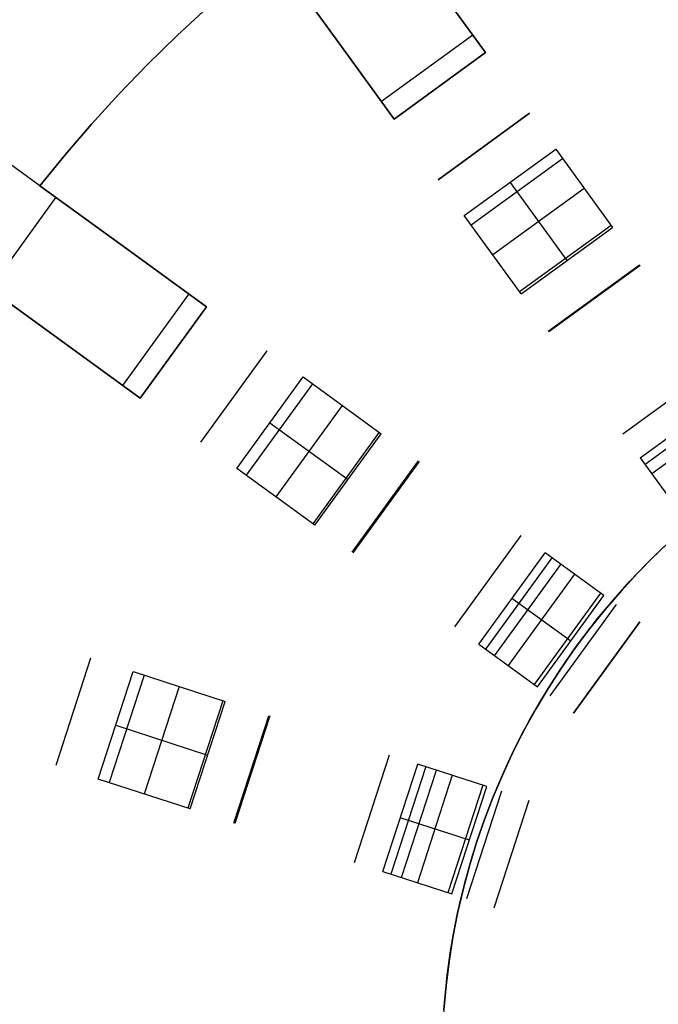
# Model space of a CAD drawing. Header units: millimetres. Extents: x 567 to 919, y 2269 to 2620.
# Tile 12 of 17: x 623 to 691, y 2450 to 2555. Entities that reach past the tile are written whole.
import ezdxf

# ---------------------------------------------------------------- set-up
doc = ezdxf.new("R2010")
doc.units = ezdxf.units.MM

msp = doc.modelspace()

# ---------------------------------------------------------------- linework, layer by layer
at = {"extrusion": (0.970735, 0.182849, -0.155688)}
for points in [[(2350.51, 181.33), (2437.07, 109.79)], [(2436.3, 108.86), (2349.74, 180.41)]]:
    msp.add_lwpolyline(points, dxfattribs=at)
at = {"extrusion": (0.981519, 0.051352, 0.184345)}
for points in [[(2552.66, -291.58), (2506.13, -455.53)], [(2549.39, -290.65), (2502.86, -454.6)], [(2499.59, -453.67), (2546.12, -289.72)]]:
    msp.add_lwpolyline(points, dxfattribs=at)
at = {"extrusion": (0.889572, 0.32285, -0.323156)}
for points in [[(2129.12, 488.31), (2212.99, 413.64)], [(2127.46, 486.45), (2211.33, 411.77)], [(2209.67, 409.91), (2125.8, 484.59)]]:
    msp.add_lwpolyline(points, dxfattribs=at)
for points in [[(650.28, 2562.09), (646.76, 2559.22), (643.35, 2556.28), (640.07, 2553.26), (636.91, 2550.18), (633.87, 2547.04), (630.96, 2543.84), (628.17, 2540.6), (625.5, 2537.31)], [(650.28, 2562.09), (646.76, 2559.22), (643.35, 2556.28), (640.07, 2553.26), (636.91, 2550.18), (633.87, 2547.04), (630.96, 2543.84), (628.17, 2540.6), (625.5, 2537.31)], [(625.5, 2537.31), (628.17, 2540.6), (630.96, 2543.84), (633.87, 2547.04), (636.91, 2550.18), (640.07, 2553.26), (643.35, 2556.28), (646.76, 2559.22), (650.28, 2562.09)], [(650.28, 2562.09), (646.76, 2559.22), (643.35, 2556.28), (640.07, 2553.26), (636.91, 2550.18), (633.87, 2547.04), (630.96, 2543.84), (628.17, 2540.6), (625.5, 2537.31)], [(625.5, 2537.31), (628.17, 2540.6), (630.96, 2543.84), (633.87, 2547.04), (636.91, 2550.18), (640.07, 2553.26), (643.35, 2556.28), (646.76, 2559.22), (650.28, 2562.09)], [(625.5, 2537.31), (628.17, 2540.6), (630.96, 2543.84), (633.87, 2547.04), (636.91, 2550.18), (640.07, 2553.26), (643.35, 2556.28), (646.76, 2559.22), (650.28, 2562.09)], [(657.26, 2552.48), (650.28, 2562.09)], [(650.28, 2562.09), (657.26, 2552.48)], [(657.26, 2552.48), (650.28, 2562.09)], [(650.28, 2562.09), (657.26, 2552.48)], [(666.97, 2559.53), (672.84, 2551.44)], [(672.84, 2551.44), (666.97, 2559.53)], [(666.97, 2559.53), (672.84, 2551.44)], [(672.84, 2551.44), (666.97, 2559.53)], [(671.49, 2553.31), (661.78, 2546.26)], [(663.14, 2544.39), (657.26, 2552.48)], [(657.26, 2552.48), (663.14, 2544.39)], [(663.14, 2544.39), (657.26, 2552.48)], [(657.26, 2552.48), (663.14, 2544.39)], [(625.5, 2537.31), (606.7, 2550.97)], [(663.14, 2544.39), (672.84, 2551.44)], [(663.14, 2544.39), (672.84, 2551.44)], [(663.14, 2544.39), (672.84, 2551.44)], [(663.14, 2544.39), (672.84, 2551.44)], [(663.14, 2544.39), (672.84, 2551.44)], [(663.14, 2544.39), (672.84, 2551.44)], [(672.84, 2551.44), (663.14, 2544.39)], [(672.84, 2551.44), (663.14, 2544.39)], [(672.84, 2551.44), (663.14, 2544.39)], [(667.81, 2537.95), (677.52, 2545)], [(677.52, 2545), (667.81, 2537.95)], [(670.59, 2534.13), (680.3, 2541.18)], [(680.3, 2541.18), (686.33, 2532.88)], [(681.03, 2540.18), (671.32, 2533.13)], [(625.5, 2537.31), (635.11, 2530.33)], [(635.11, 2530.33), (625.5, 2537.31)], [(625.5, 2537.31), (635.11, 2530.33)], [(635.11, 2530.33), (625.5, 2537.31)], [(675.45, 2537.65), (681.48, 2529.35)], [(627.19, 2536.08), (620.14, 2526.37)], [(683.32, 2537.03), (673.61, 2529.98)], [(676.62, 2525.83), (670.59, 2534.13)], [(686.18, 2533.09), (676.47, 2526.04)], [(676.62, 2525.83), (686.33, 2532.88)], [(635.11, 2530.33), (643.2, 2524.45)], [(643.2, 2524.45), (635.11, 2530.33)], [(635.11, 2530.33), (643.2, 2524.45)], [(643.2, 2524.45), (635.11, 2530.33)], [(679.5, 2521.87), (689.21, 2528.92)], [(689.27, 2528.83), (679.56, 2521.78)], [(628.06, 2520.62), (618.44, 2527.61)], [(618.44, 2527.61), (628.06, 2520.62)], [(628.06, 2520.62), (618.44, 2527.61)], [(618.44, 2527.61), (628.06, 2520.62)], [(641.33, 2525.81), (634.28, 2516.1)], [(636.15, 2514.74), (643.2, 2524.45)], [(636.15, 2514.74), (643.2, 2524.45)], [(636.15, 2514.74), (643.2, 2524.45)], [(636.15, 2514.74), (643.2, 2524.45)], [(636.15, 2514.74), (643.2, 2524.45)], [(636.15, 2514.74), (643.2, 2524.45)], [(643.2, 2524.45), (636.15, 2514.74)], [(643.2, 2524.45), (636.15, 2514.74)], [(643.2, 2524.45), (636.15, 2514.74)], [(636.15, 2514.74), (628.06, 2520.62)], [(628.06, 2520.62), (636.15, 2514.74)], [(636.15, 2514.74), (628.06, 2520.62)], [(628.06, 2520.62), (636.15, 2514.74)], [(642.59, 2510.07), (649.64, 2519.77)], [(687.43, 2510.96), (697.14, 2518.01)], [(646.41, 2507.29), (653.46, 2517)], [(654.46, 2516.27), (647.41, 2506.56)], [(653.46, 2517), (661.76, 2510.97)], [(689.28, 2508.41), (698.98, 2515.46)], [(699.51, 2514.74), (689.8, 2507.69)], [(657.61, 2513.98), (650.56, 2504.27)], [(690.5, 2506.73), (700.21, 2513.78)], [(649.94, 2512.14), (658.24, 2506.11)], [(661.55, 2511.12), (654.5, 2501.41)], [(654.71, 2501.26), (661.76, 2510.97)], [(658.67, 2498.38), (665.72, 2508.09)], [(665.81, 2508.03), (658.75, 2498.32)], [(689.28, 2508.41), (693.81, 2502.17)], [(654.71, 2501.26), (646.41, 2507.29)], [(669.58, 2490.45), (676.63, 2500.16)], [(671.9, 2467.54), (672.74, 2469.98), (673.66, 2472.4), (674.67, 2474.78), (675.76, 2477.13), (676.93, 2479.43), (678.18, 2481.7), (679.51, 2483.92), (680.91, 2486.09), (682.38, 2488.21), (683.93, 2490.29), (685.55, 2492.3), (687.24, 2494.26), (688.99, 2496.16), (690.81, 2498), (692.69, 2499.78)], [(692.69, 2499.78), (690.81, 2498), (688.99, 2496.16), (687.24, 2494.26), (685.55, 2492.3), (683.93, 2490.29), (682.38, 2488.21), (680.91, 2486.09), (679.51, 2483.92), (678.18, 2481.7), (676.93, 2479.43), (675.76, 2477.13), (674.67, 2474.78), (673.66, 2472.4), (672.74, 2469.98), (671.9, 2467.54)], [(668.33, 2448.27), (668.51, 2450.86), (668.78, 2453.45), (669.14, 2456.03), (669.59, 2458.6), (670.13, 2461.14), (670.75, 2463.67), (671.47, 2466.17), (672.27, 2468.65), (673.15, 2471.1), (674.12, 2473.51), (675.18, 2475.89), (676.31, 2478.24), (677.53, 2480.54), (678.82, 2482.8), (680.2, 2485.01), (681.65, 2487.17), (683.17, 2489.28), (684.76, 2491.34), (686.43, 2493.34), (688.16, 2495.28), (689.96, 2497.16), (691.83, 2498.98)], [(672.13, 2488.6), (679.18, 2498.31)], [(679.9, 2497.79), (672.85, 2488.08)], [(679.9, 2497.79), (674.74, 2490.69)], [(685.42, 2493.78), (679.18, 2498.31)], [(673.81, 2487.38), (680.86, 2497.09)], [(682.3, 2496.04), (675.25, 2486.34)], [(681.9, 2488.92), (675.65, 2493.46)], [(685.06, 2494.04), (678, 2484.33)], [(678.37, 2484.07), (685.42, 2493.78)], [(686.74, 2492.82), (679.69, 2483.11)], [(682.2, 2481.29), (689.25, 2491)], [(689.25, 2491), (682.2, 2481.29)], [(672.13, 2488.6), (678.37, 2484.07)], [(627.21, 2475.75), (630.92, 2487.16)], [(631.7, 2474.29), (635.41, 2485.7)], [(636.58, 2485.32), (632.87, 2473.91)], [(635.41, 2485.7), (645.17, 2482.53)], [(640.29, 2484.12), (636.58, 2472.7)], [(644.92, 2482.61), (641.21, 2471.2)], [(641.46, 2471.12), (645.17, 2482.53)], [(646.11, 2469.61), (649.82, 2481.02)], [(649.92, 2480.99), (646.22, 2469.57)], [(633.56, 2480), (643.31, 2476.83)], [(658.94, 2465.44), (662.65, 2476.85)], [(661.93, 2464.47), (665.64, 2475.88)], [(666.49, 2475.61), (662.78, 2464.19)], [(672.98, 2473.49), (665.64, 2475.88)], [(663.91, 2463.82), (667.62, 2475.24)], [(669.31, 2474.69), (665.6, 2463.27)], [(641.46, 2471.12), (631.7, 2474.29)], [(672.55, 2473.64), (668.84, 2462.22)], [(669.28, 2462.08), (672.98, 2473.49)], [(674.53, 2472.99), (670.82, 2461.58)], [(673.77, 2460.62), (677.48, 2472.03)], [(671.13, 2467.79), (663.79, 2470.17)], [(668.42, 2449.78), (668.65, 2452.36), (668.98, 2454.93), (669.38, 2457.49), (669.88, 2460.03), (670.47, 2462.56), (671.14, 2465.06), (671.9, 2467.54)], [(671.9, 2467.54), (671.14, 2465.06), (670.47, 2462.56), (669.88, 2460.03), (669.38, 2457.49), (668.98, 2454.93), (668.65, 2452.36), (668.42, 2449.78)], [(661.93, 2464.47), (669.28, 2462.08)]]:
    msp.add_lwpolyline(points)
at = {"extrusion": (0.051352, 0.981519, -0.184345)}
for points in [[(-470.57, 327.79), (-517.1, 163.84)], [(-467.3, 326.87), (-513.83, 162.92)], [(-510.56, 161.99), (-464.03, 325.94)]]:
    msp.add_lwpolyline(points, dxfattribs=at)
at = {"extrusion": (0.32285, 0.889572, 0.323156)}
for points in [[(216.9, -835.12), (300.77, -909.8)], [(218.56, -833.26), (302.43, -907.94)], [(304.09, -906.07), (220.22, -831.4)]]:
    msp.add_lwpolyline(points, dxfattribs=at)
at = {"extrusion": (1, 0, 0)}
for points in [[(2551.44, -94), (2551.44, -84)], [(2551.44, -146), (2551.44, -106)], [(2551.44, -178), (2551.44, -158)], [(2547.92, -94), (2547.92, -84)], [(2547.92, -146), (2547.92, -106)], [(2547.92, -178), (2547.92, -158)], [(2547.41, -30.55), (2547.41, -79.02)], [(2547.41, -201.43), (2547.41, -302.98)], [(2544.39, -84), (2544.39, -94)], [(2544.39, -106), (2544.39, -146)], [(2544.39, -158), (2544.39, -178)], [(2540.36, -30.55), (2540.36, -79.02)], [(2540.36, -201.43), (2540.36, -302.98)], [(2537.31, -94), (2537.31, -106)], [(2537.31, -146), (2537.31, -158)], [(2524.45, -94), (2524.45, -84)], [(2524.45, -146), (2524.45, -106)], [(2524.45, -178), (2524.45, -158)], [(2521.53, -30.55), (2521.53, -79.02)], [(2521.53, -201.43), (2521.53, -302.98)], [(2519.6, -94), (2519.6, -84)], [(2519.6, -146), (2519.6, -106)], [(2519.6, -178), (2519.6, -158)], [(2514.74, -84), (2514.74, -94)], [(2514.74, -106), (2514.74, -146)], [(2514.74, -158), (2514.74, -178)], [(2511.82, -30.55), (2511.82, -79.02)], [(2511.82, -201.43), (2511.82, -302.98)], [(2488.08, -30.55), (2488.08, -79.02)], [(2488.08, -201.43), (2488.08, -302.98)], [(2476.67, -30.55), (2476.67, -79.02)], [(2476.67, -201.43), (2476.67, -302.98)]]:
    msp.add_lwpolyline(points, dxfattribs=at)
at = {"extrusion": (0.909535, 0.261413, -0.323124)}
for points in [[(2266.31, 357.19), (2223.67, 405.13)], [(2264.26, 355.37), (2221.62, 403.3)], [(2219.58, 401.48), (2262.21, 353.55)]]:
    msp.add_lwpolyline(points, dxfattribs=at)
at = {"extrusion": (0.992505, 0.020711, 0.12044)}
for points in [[(2513.99, -396.06), (2536.85, -264.13)], [(2510.57, -395.46), (2533.43, -263.54)], [(2530, -262.95), (2507.14, -394.87)]]:
    msp.add_lwpolyline(points, dxfattribs=at)
at = {"extrusion": (0.809017, 0.587785, 7.70244e-14)}
msp.add_lwpolyline([(1660.71, -311.63), (1660.66, -311.79), (1660.59, -311.95), (1660.52, -312.11), (1660.45, -312.26), (1660.37, -312.41), (1660.28, -312.56), (1660.19, -312.71), (1660.09, -312.85), (1659.99, -312.99), (1659.89, -313.13), (1659.78, -313.26), (1659.66, -313.39), (1659.54, -313.51), (1659.42, -313.63), (1659.29, -313.75), (1659.16, -313.86), (1659.03, -313.97), (1658.89, -314.07), (1658.75, -314.17), (1658.6, -314.26), (1658.45, -314.35), (1658.3, -314.43), (1658.15, -314.51), (1657.99, -314.58), (1657.83, -314.65), (1657.67, -314.71), (1657.51, -314.76), (1657.35, -314.81), (1657.18, -314.86), (1657.01, -314.89), (1656.84, -314.93), (1656.67, -314.95), (1656.5, -314.97), (1656.33, -314.99), (1656.16, -315), (1655.99, -315)], dxfattribs=at)
at = {"extrusion": (0.809017, 0.587785, -4.56158e-15)}
msp.add_lwpolyline([(1660.71, -311.63), (1660.66, -311.79), (1660.59, -311.95), (1660.52, -312.11), (1660.45, -312.26), (1660.37, -312.41), (1660.28, -312.56), (1660.19, -312.71), (1660.09, -312.85), (1659.99, -312.99), (1659.89, -313.13), (1659.78, -313.26), (1659.66, -313.39), (1659.54, -313.51), (1659.42, -313.63), (1659.29, -313.75), (1659.16, -313.86), (1659.03, -313.97), (1658.89, -314.07), (1658.75, -314.17), (1658.6, -314.26), (1658.45, -314.35), (1658.3, -314.43), (1658.15, -314.51), (1657.99, -314.58), (1657.83, -314.65), (1657.67, -314.71), (1657.51, -314.76), (1657.35, -314.81), (1657.18, -314.86), (1657.01, -314.89), (1656.84, -314.93), (1656.67, -314.95), (1656.5, -314.97), (1656.33, -314.99), (1656.16, -315), (1655.99, -315)], dxfattribs=at)
at = {"extrusion": (0.809017, 0.587785, -2.20202e-13)}
msp.add_lwpolyline([(1655.99, -315), (1656.16, -315), (1656.33, -314.99), (1656.5, -314.97), (1656.67, -314.95), (1656.84, -314.93), (1657.01, -314.89), (1657.18, -314.86), (1657.35, -314.81), (1657.51, -314.76), (1657.67, -314.71), (1657.83, -314.65), (1657.99, -314.58), (1658.15, -314.51), (1658.3, -314.43), (1658.45, -314.35), (1658.6, -314.26), (1658.75, -314.17), (1658.89, -314.07), (1659.03, -313.97), (1659.16, -313.86), (1659.29, -313.75), (1659.42, -313.63), (1659.54, -313.51), (1659.66, -313.39), (1659.78, -313.26), (1659.89, -313.13), (1659.99, -312.99), (1660.09, -312.85), (1660.19, -312.71), (1660.28, -312.56), (1660.37, -312.41), (1660.45, -312.26), (1660.52, -312.11), (1660.59, -311.95), (1660.66, -311.79), (1660.71, -311.63)], dxfattribs=at)
at = {"extrusion": (0.809017, 0.587785, 6.15121e-14)}
msp.add_lwpolyline([(1645.73, -315), (1645.56, -315), (1645.39, -314.99), (1645.21, -314.97), (1645.04, -314.95), (1644.88, -314.93), (1644.71, -314.89), (1644.54, -314.86), (1644.37, -314.81), (1644.21, -314.76), (1644.05, -314.71), (1643.89, -314.65), (1643.73, -314.58), (1643.57, -314.51), (1643.42, -314.44), (1643.27, -314.36), (1643.12, -314.27), (1642.98, -314.18), (1642.84, -314.08), (1642.7, -313.98), (1642.57, -313.87), (1642.43, -313.76), (1642.31, -313.65), (1642.18, -313.53), (1642.07, -313.41), (1641.95, -313.28), (1641.84, -313.15), (1641.74, -313.01), (1641.64, -312.87), (1641.54, -312.73), (1641.45, -312.59), (1641.36, -312.44), (1641.28, -312.29), (1641.21, -312.13), (1641.14, -311.98), (1641.07, -311.82), (1641.01, -311.66), (1640.96, -311.5), (1640.91, -311.33), (1640.87, -311.17), (1640.83, -311), (1640.8, -310.83), (1640.77, -310.66), (1640.75, -310.49), (1640.74, -310.32), (1640.73, -310.15), (1640.73, -309.98), (1640.73, -309.81), (1640.74, -309.64), (1640.76, -309.47), (1640.78, -309.3), (1640.8, -309.13), (1640.84, -308.96)], dxfattribs=at)
at = {"extrusion": (0.809017, 0.587785, 1.29831e-14)}
msp.add_lwpolyline([(1645.73, -315), (1645.56, -315), (1645.39, -314.99), (1645.21, -314.97), (1645.04, -314.95), (1644.88, -314.93), (1644.71, -314.89), (1644.54, -314.86), (1644.37, -314.81), (1644.21, -314.76), (1644.05, -314.71), (1643.89, -314.65), (1643.73, -314.58), (1643.57, -314.51), (1643.42, -314.44), (1643.27, -314.36), (1643.12, -314.27), (1642.98, -314.18), (1642.84, -314.08), (1642.7, -313.98), (1642.57, -313.87), (1642.43, -313.76), (1642.31, -313.65), (1642.18, -313.53), (1642.07, -313.41), (1641.95, -313.28), (1641.84, -313.15), (1641.74, -313.01), (1641.64, -312.87), (1641.54, -312.73), (1641.45, -312.59), (1641.36, -312.44), (1641.28, -312.29), (1641.21, -312.13), (1641.14, -311.98), (1641.07, -311.82), (1641.01, -311.66), (1640.96, -311.5), (1640.91, -311.33), (1640.87, -311.17), (1640.83, -311), (1640.8, -310.83), (1640.77, -310.66), (1640.75, -310.49), (1640.74, -310.32), (1640.73, -310.15), (1640.73, -309.98), (1640.73, -309.81), (1640.74, -309.64), (1640.76, -309.47), (1640.78, -309.3), (1640.8, -309.13), (1640.84, -308.96)], dxfattribs=at)
at = {"extrusion": (0.809017, 0.587785, -2.92574e-14)}
msp.add_lwpolyline([(1640.84, -308.96), (1640.8, -309.13), (1640.78, -309.3), (1640.76, -309.47), (1640.74, -309.64), (1640.73, -309.81), (1640.73, -309.98), (1640.73, -310.15), (1640.74, -310.32), (1640.75, -310.49), (1640.77, -310.66), (1640.8, -310.83), (1640.83, -311), (1640.87, -311.17), (1640.91, -311.33), (1640.96, -311.5), (1641.01, -311.66), (1641.07, -311.82), (1641.14, -311.98), (1641.21, -312.13), (1641.28, -312.29), (1641.36, -312.44), (1641.45, -312.59), (1641.54, -312.73), (1641.64, -312.87), (1641.74, -313.01), (1641.84, -313.15), (1641.95, -313.28), (1642.07, -313.41), (1642.18, -313.53), (1642.31, -313.65), (1642.43, -313.76), (1642.57, -313.87), (1642.7, -313.98), (1642.84, -314.08), (1642.98, -314.18), (1643.12, -314.27), (1643.27, -314.36), (1643.42, -314.44), (1643.57, -314.51), (1643.73, -314.58), (1643.89, -314.65), (1644.05, -314.71), (1644.21, -314.76), (1644.37, -314.81), (1644.54, -314.86), (1644.71, -314.89), (1644.88, -314.93), (1645.04, -314.95), (1645.21, -314.97), (1645.39, -314.99), (1645.56, -315), (1645.73, -315)], dxfattribs=at)
at = {"extrusion": (0.261413, 0.909535, 0.323124)}
for points in [[(79.16, -920.88), (36.52, -872.94)], [(81.21, -919.05), (38.57, -871.12)], [(40.62, -869.3), (83.26, -917.23)]]:
    msp.add_lwpolyline(points, dxfattribs=at)
at = {"extrusion": (0.020711, 0.992505, -0.12044)}
for points in [[(-613.25, -3.03), (-590.39, 128.89)], [(-609.82, -3.62), (-586.97, 128.3)], [(-583.54, 127.7), (-606.4, -4.22)]]:
    msp.add_lwpolyline(points, dxfattribs=at)
at = {"extrusion": (0.587785, 0.809017, -3.55729e-13)}
msp.add_lwpolyline([(955.52, -311.63), (955.46, -311.79), (955.39, -311.95), (955.33, -312.11), (955.25, -312.26), (955.17, -312.41), (955.08, -312.56), (954.99, -312.71), (954.9, -312.85), (954.8, -312.99), (954.69, -313.13), (954.58, -313.26), (954.47, -313.39), (954.35, -313.51), (954.23, -313.63), (954.1, -313.75), (953.97, -313.86), (953.83, -313.97), (953.69, -314.07), (953.55, -314.17), (953.41, -314.26), (953.26, -314.35), (953.11, -314.43), (952.95, -314.51), (952.8, -314.58), (952.64, -314.65), (952.48, -314.71), (952.31, -314.76), (952.15, -314.81), (951.98, -314.86), (951.82, -314.89), (951.65, -314.93), (951.48, -314.95), (951.31, -314.97), (951.13, -314.99), (950.96, -315), (950.79, -315)], dxfattribs=at)
at = {"extrusion": (0.587785, 0.809017, 3.35658e-14)}
msp.add_lwpolyline([(955.52, -311.63), (955.46, -311.79), (955.39, -311.95), (955.33, -312.11), (955.25, -312.26), (955.17, -312.41), (955.08, -312.56), (954.99, -312.71), (954.9, -312.85), (954.8, -312.99), (954.69, -313.13), (954.58, -313.26), (954.47, -313.39), (954.35, -313.51), (954.23, -313.63), (954.1, -313.75), (953.97, -313.86), (953.83, -313.97), (953.69, -314.07), (953.55, -314.17), (953.41, -314.26), (953.26, -314.35), (953.11, -314.43), (952.95, -314.51), (952.8, -314.58), (952.64, -314.65), (952.48, -314.71), (952.31, -314.76), (952.15, -314.81), (951.98, -314.86), (951.82, -314.89), (951.65, -314.93), (951.48, -314.95), (951.31, -314.97), (951.13, -314.99), (950.96, -315), (950.79, -315)], dxfattribs=at)
at = {"extrusion": (0.587785, 0.809017, -4.35884e-14)}
msp.add_lwpolyline([(940.53, -315), (940.36, -315), (940.19, -314.99), (940.02, -314.97), (939.85, -314.95), (939.68, -314.93), (939.51, -314.89), (939.34, -314.86), (939.18, -314.81), (939.02, -314.76), (938.85, -314.71), (938.69, -314.65), (938.53, -314.58), (938.38, -314.51), (938.23, -314.44), (938.08, -314.36), (937.93, -314.27), (937.78, -314.18), (937.64, -314.08), (937.5, -313.98), (937.37, -313.87), (937.24, -313.76), (937.11, -313.65), (936.99, -313.53), (936.87, -313.41), (936.76, -313.28), (936.65, -313.15), (936.54, -313.01), (936.44, -312.87), (936.34, -312.73), (936.25, -312.59), (936.17, -312.44), (936.09, -312.29), (936.01, -312.13), (935.94, -311.98), (935.87, -311.82), (935.81, -311.66), (935.76, -311.5), (935.71, -311.33), (935.67, -311.17), (935.63, -311), (935.6, -310.83), (935.58, -310.66), (935.56, -310.49), (935.54, -310.32), (935.53, -310.15), (935.53, -309.98), (935.54, -309.81), (935.54, -309.64), (935.56, -309.47), (935.58, -309.3), (935.61, -309.13), (935.64, -308.96)], dxfattribs=at)
at = {"extrusion": (0.587785, 0.809017, -1.21793e-13)}
msp.add_lwpolyline([(950.79, -315), (950.96, -315), (951.13, -314.99), (951.31, -314.97), (951.48, -314.95), (951.65, -314.93), (951.82, -314.89), (951.98, -314.86), (952.15, -314.81), (952.31, -314.76), (952.48, -314.71), (952.64, -314.65), (952.8, -314.58), (952.95, -314.51), (953.11, -314.43), (953.26, -314.35), (953.41, -314.26), (953.55, -314.17), (953.69, -314.07), (953.83, -313.97), (953.97, -313.86), (954.1, -313.75), (954.23, -313.63), (954.35, -313.51), (954.47, -313.39), (954.58, -313.26), (954.69, -313.13), (954.8, -312.99), (954.9, -312.85), (954.99, -312.71), (955.08, -312.56), (955.17, -312.41), (955.25, -312.26), (955.33, -312.11), (955.39, -311.95), (955.46, -311.79), (955.52, -311.63)], dxfattribs=at)
at = {"extrusion": (0.809017, 0.587785, 1.91763e-13)}
msp.add_lwpolyline([(1627.35, -1.11), (1627.21, -1.01), (1627.08, -0.91), (1626.93, -0.81), (1626.79, -0.72), (1626.64, -0.64), (1626.49, -0.56), (1626.34, -0.48), (1626.19, -0.41), (1626.03, -0.35), (1625.87, -0.29), (1625.71, -0.23), (1625.55, -0.18), (1625.38, -0.14), (1625.21, -0.1), (1625.05, -0.07), (1624.88, -0.05), (1624.71, -0.03), (1624.54, -0.01), (1624.37, 0), (1624.2, 0)], dxfattribs=at)
at = {"extrusion": (0.809017, 0.587785, -5.06546e-13)}
msp.add_lwpolyline([(1623.31, -38.64), (1623.2, -38.52), (1623.09, -38.4), (1622.98, -38.28), (1622.88, -38.15), (1622.79, -38.02), (1622.69, -37.89), (1622.61, -37.75), (1622.52, -37.61), (1622.44, -37.47), (1622.37, -37.33), (1622.3, -37.18), (1622.23, -37.03), (1622.17, -36.88), (1622.12, -36.73)], dxfattribs=at)
at = {"extrusion": (0.587785, 0.809017, -9.87573e-14)}
msp.add_lwpolyline([(940.53, -315), (940.36, -315), (940.19, -314.99), (940.02, -314.97), (939.85, -314.95), (939.68, -314.93), (939.51, -314.89), (939.34, -314.86), (939.18, -314.81), (939.02, -314.76), (938.85, -314.71), (938.69, -314.65), (938.53, -314.58), (938.38, -314.51), (938.23, -314.44), (938.08, -314.36), (937.93, -314.27), (937.78, -314.18), (937.64, -314.08), (937.5, -313.98), (937.37, -313.87), (937.24, -313.76), (937.11, -313.65), (936.99, -313.53), (936.87, -313.41), (936.76, -313.28), (936.65, -313.15), (936.54, -313.01), (936.44, -312.87), (936.34, -312.73), (936.25, -312.59), (936.17, -312.44), (936.09, -312.29), (936.01, -312.13), (935.94, -311.98), (935.87, -311.82), (935.81, -311.66), (935.76, -311.5), (935.71, -311.33), (935.67, -311.17), (935.63, -311), (935.6, -310.83), (935.58, -310.66), (935.56, -310.49), (935.54, -310.32), (935.53, -310.15), (935.53, -309.98), (935.54, -309.81), (935.54, -309.64), (935.56, -309.47), (935.58, -309.3), (935.61, -309.13), (935.64, -308.96)], dxfattribs=at)
at = {"extrusion": (0.981519, 0.051352, -0.184345)}
msp.add_lwpolyline([(2458.53, 145.79), (2467.23, 115.16)], dxfattribs=at)
at = {"extrusion": (0.03131, 0.994926, -0.09561)}
for points in [[(-499.09, 91.26), (-552.37, -70.62)], [(-497.42, 90.71), (-550.7, -71.17)], [(-549.02, -71.72), (-495.74, 90.16)]]:
    msp.add_lwpolyline(points, dxfattribs=at)
at = {"extrusion": (0.182849, 0.970735, 0.155688)}
for points in [[(-192.72, -399.15), (-106.16, -470.69)], [(-191.95, -398.22), (-105.39, -469.77)], [(-104.63, -468.84), (-191.18, -397.3)]]:
    msp.add_lwpolyline(points, dxfattribs=at)
at = {"extrusion": (0.587785, 0.809017, 4.63323e-14)}
msp.add_lwpolyline([(935.64, -308.96), (935.61, -309.13), (935.58, -309.3), (935.56, -309.47), (935.54, -309.64), (935.54, -309.81), (935.53, -309.98), (935.53, -310.15), (935.54, -310.32), (935.56, -310.49), (935.58, -310.66), (935.6, -310.83), (935.63, -311), (935.67, -311.17), (935.71, -311.33), (935.76, -311.5), (935.81, -311.66), (935.87, -311.82), (935.94, -311.98), (936.01, -312.13), (936.09, -312.29), (936.17, -312.44), (936.25, -312.59), (936.34, -312.73), (936.44, -312.87), (936.54, -313.01), (936.65, -313.15), (936.76, -313.28), (936.87, -313.41), (936.99, -313.53), (937.11, -313.65), (937.24, -313.76), (937.37, -313.87), (937.5, -313.98), (937.64, -314.08), (937.78, -314.18), (937.93, -314.27), (938.08, -314.36), (938.23, -314.44), (938.38, -314.51), (938.53, -314.58), (938.69, -314.65), (938.85, -314.71), (939.02, -314.76), (939.18, -314.81), (939.34, -314.86), (939.51, -314.89), (939.68, -314.93), (939.85, -314.95), (940.02, -314.97), (940.19, -314.99), (940.36, -315), (940.53, -315)], dxfattribs=at)
at = {"extrusion": (0.587785, 0.809017, -3.91192e-13)}
msp.add_lwpolyline([(919, 0), (919.17, 0), (919.34, -0.01), (919.51, -0.03), (919.68, -0.05), (919.85, -0.07), (920.02, -0.1), (920.18, -0.14), (920.35, -0.18), (920.51, -0.23), (920.67, -0.29), (920.83, -0.35), (920.99, -0.41), (921.15, -0.48), (921.3, -0.56), (921.45, -0.64), (921.59, -0.72), (921.74, -0.81), (921.88, -0.91), (922.02, -1.01), (922.15, -1.11)], dxfattribs=at)
at = {"extrusion": (0.587785, 0.809017, -5.2252e-13)}
msp.add_lwpolyline([(918.11, -38.64), (918, -38.52), (917.89, -38.4), (917.79, -38.28), (917.69, -38.15), (917.59, -38.02), (917.5, -37.89), (917.41, -37.75), (917.33, -37.61), (917.25, -37.47), (917.17, -37.33), (917.1, -37.18), (917.04, -37.03), (916.98, -36.88), (916.92, -36.73)], dxfattribs=at)
at = {"extrusion": (0.051352, 0.981519, 0.184345)}
for points in [[(-549.47, -502.36), (-558.16, -471.73)], [(-546.2, -501.43), (-554.89, -470.8)], [(-551.62, -469.87), (-542.93, -500.5)]]:
    msp.add_lwpolyline(points, dxfattribs=at)
at = {"extrusion": (0.587785, 0.809017, 1.5769e-13)}
msp.add_lwpolyline([(919, 0), (919.17, 0), (919.34, -0.01), (919.51, -0.03), (919.68, -0.05), (919.85, -0.07), (920.02, -0.1), (920.18, -0.14), (920.35, -0.18), (920.51, -0.23), (920.67, -0.29), (920.83, -0.35), (920.99, -0.41), (921.15, -0.48), (921.3, -0.56), (921.45, -0.64), (921.59, -0.72), (921.74, -0.81), (921.88, -0.91), (922.02, -1.01), (922.15, -1.11)], dxfattribs=at)
at = {"extrusion": (0.587785, 0.809017, 1.26318e-13)}
msp.add_lwpolyline([(906.56, -6.63), (906.5, -6.46), (906.46, -6.3), (906.41, -6.13), (906.38, -5.96), (906.35, -5.79), (906.32, -5.62), (906.3, -5.45), (906.29, -5.27), (906.29, -5.1), (906.29, -4.93), (906.29, -4.76), (906.3, -4.58), (906.32, -4.41), (906.34, -4.24), (906.37, -4.07), (906.41, -3.9), (906.45, -3.73), (906.5, -3.57), (906.55, -3.4), (906.61, -3.24), (906.67, -3.08), (906.74, -2.92), (906.81, -2.76), (906.89, -2.61), (906.98, -2.46), (907.07, -2.31), (907.16, -2.17), (907.27, -2.03), (907.37, -1.89), (907.48, -1.76), (907.59, -1.63), (907.71, -1.5), (907.84, -1.38), (907.96, -1.26), (908.1, -1.15), (908.23, -1.04), (908.37, -0.94), (908.51, -0.84), (908.66, -0.75), (908.81, -0.66), (908.96, -0.57), (909.11, -0.5), (909.27, -0.42), (909.43, -0.36), (909.59, -0.3), (909.75, -0.24), (909.92, -0.19), (910.09, -0.15), (910.25, -0.11), (910.42, -0.07), (910.6, -0.05), (910.77, -0.03), (910.94, -0.01), (911.11, 0), (911.28, 0)], dxfattribs=at)
at = {"extrusion": (0.587785, 0.809017, 9.98734e-13)}
msp.add_lwpolyline([(918.11, -38.64), (918, -38.52), (917.89, -38.4), (917.79, -38.28), (917.69, -38.15), (917.59, -38.02), (917.5, -37.89), (917.41, -37.75), (917.33, -37.61), (917.25, -37.47), (917.17, -37.33), (917.1, -37.18), (917.04, -37.03), (916.98, -36.88), (916.92, -36.73)], dxfattribs=at)
at = {"extrusion": (0.587785, 0.809017, -1.44599e-13)}
msp.add_lwpolyline([(922.15, -1.11), (922.02, -1.01), (921.88, -0.91), (921.74, -0.81), (921.59, -0.72), (921.45, -0.64), (921.3, -0.56), (921.15, -0.48), (920.99, -0.41), (920.83, -0.35), (920.67, -0.29), (920.51, -0.23), (920.35, -0.18), (920.18, -0.14), (920.02, -0.1), (919.85, -0.07), (919.68, -0.05), (919.51, -0.03), (919.34, -0.01), (919.17, 0), (919, 0)], dxfattribs=at)
at = {"extrusion": (0.150585, 0.975835, 0.158335)}
for points in [[(-236.36, -487.57), (-281.14, -441.63)], [(-235.4, -486.64), (-280.18, -440.69)], [(-279.22, -439.76), (-234.44, -485.7)]]:
    msp.add_lwpolyline(points, dxfattribs=at)
at = {"extrusion": (0.01273, 0.997934, -0.062974)}
for points in [[(-618.12, -151.6), (-591.54, -20.38)], [(-616.34, -151.96), (-589.76, -20.74)], [(-587.98, -21.1), (-614.56, -152.32)]]:
    msp.add_lwpolyline(points, dxfattribs=at)
at = {"extrusion": (0.587785, 0.809017, -6.35555e-13)}
msp.add_lwpolyline([(918.11, -38.64), (918, -38.52), (917.89, -38.4), (917.79, -38.28), (917.69, -38.15), (917.59, -38.02), (917.5, -37.89), (917.41, -37.75), (917.33, -37.61), (917.25, -37.47), (917.17, -37.33), (917.1, -37.18), (917.04, -37.03), (916.98, -36.88), (916.92, -36.73)], dxfattribs=at)
at = {"extrusion": (0.587785, 0.809017, 1.96099e-14)}
msp.add_lwpolyline([(906.56, -6.63), (906.5, -6.46), (906.46, -6.3), (906.41, -6.13), (906.38, -5.96), (906.35, -5.79), (906.32, -5.62), (906.3, -5.45), (906.29, -5.27), (906.29, -5.1), (906.29, -4.93), (906.29, -4.76), (906.3, -4.58), (906.32, -4.41), (906.34, -4.24), (906.37, -4.07), (906.41, -3.9), (906.45, -3.73), (906.5, -3.57), (906.55, -3.4), (906.61, -3.24), (906.67, -3.08), (906.74, -2.92), (906.81, -2.76), (906.89, -2.61), (906.98, -2.46), (907.07, -2.31), (907.16, -2.17), (907.27, -2.03), (907.37, -1.89), (907.48, -1.76), (907.59, -1.63), (907.71, -1.5), (907.84, -1.38), (907.96, -1.26), (908.1, -1.15), (908.23, -1.04), (908.37, -0.94), (908.51, -0.84), (908.66, -0.75), (908.81, -0.66), (908.96, -0.57), (909.11, -0.5), (909.27, -0.42), (909.43, -0.36), (909.59, -0.3), (909.75, -0.24), (909.92, -0.19), (910.09, -0.15), (910.25, -0.11), (910.42, -0.07), (910.6, -0.05), (910.77, -0.03), (910.94, -0.01), (911.11, 0), (911.28, 0)], dxfattribs=at)
at = {"extrusion": (0.309017, 0.951057, -1.11542e-13)}
msp.add_lwpolyline([(168.54, -311.63), (168.48, -311.79), (168.42, -311.95), (168.35, -312.11), (168.27, -312.26), (168.19, -312.41), (168.11, -312.56), (168.01, -312.71), (167.92, -312.85), (167.82, -312.99), (167.71, -313.13), (167.6, -313.26), (167.49, -313.39), (167.37, -313.51), (167.25, -313.63), (167.12, -313.75), (166.99, -313.86), (166.85, -313.97), (166.72, -314.07), (166.57, -314.17), (166.43, -314.26), (166.28, -314.35), (166.13, -314.43), (165.98, -314.51), (165.82, -314.58), (165.66, -314.65), (165.5, -314.71), (165.34, -314.76), (165.17, -314.81), (165.01, -314.86), (164.84, -314.89), (164.67, -314.93), (164.5, -314.95), (164.33, -314.97), (164.16, -314.99), (163.98, -315), (163.81, -315)], dxfattribs=at)
at = {"extrusion": (0.587785, 0.809017, 5.35669e-15)}
msp.add_lwpolyline([(911.28, 0), (911.11, 0), (910.94, -0.01), (910.77, -0.03), (910.6, -0.05), (910.42, -0.07), (910.25, -0.11), (910.09, -0.15), (909.92, -0.19), (909.75, -0.24), (909.59, -0.3), (909.43, -0.36), (909.27, -0.42), (909.11, -0.5), (908.96, -0.57), (908.81, -0.66), (908.66, -0.75), (908.51, -0.84), (908.37, -0.94), (908.23, -1.04), (908.1, -1.15), (907.96, -1.26), (907.84, -1.38), (907.71, -1.5), (907.59, -1.63), (907.48, -1.76), (907.37, -1.89), (907.27, -2.03), (907.16, -2.17), (907.07, -2.31), (906.98, -2.46), (906.89, -2.61), (906.81, -2.76), (906.74, -2.92), (906.67, -3.08), (906.61, -3.24), (906.55, -3.4), (906.5, -3.57), (906.45, -3.73), (906.41, -3.9), (906.37, -4.07), (906.34, -4.24), (906.32, -4.41), (906.3, -4.58), (906.29, -4.76), (906.29, -4.93), (906.29, -5.1), (906.29, -5.27), (906.3, -5.45), (906.32, -5.62), (906.35, -5.79), (906.38, -5.96), (906.41, -6.13), (906.46, -6.3), (906.5, -6.46), (906.56, -6.63)], dxfattribs=at)
at = {"extrusion": (0.309017, 0.951057, 3.23814e-14)}
msp.add_lwpolyline([(153.55, -315), (153.38, -315), (153.21, -314.99), (153.04, -314.97), (152.87, -314.95), (152.7, -314.93), (152.53, -314.89), (152.37, -314.86), (152.2, -314.81), (152.04, -314.76), (151.87, -314.71), (151.71, -314.65), (151.56, -314.58), (151.4, -314.51), (151.25, -314.44), (151.1, -314.36), (150.95, -314.27), (150.8, -314.18), (150.66, -314.08), (150.53, -313.98), (150.39, -313.87), (150.26, -313.76), (150.13, -313.65), (150.01, -313.53), (149.89, -313.41), (149.78, -313.28), (149.67, -313.15), (149.56, -313.01), (149.46, -312.87), (149.37, -312.73), (149.27, -312.59), (149.19, -312.44), (149.11, -312.29), (149.03, -312.13), (148.96, -311.98), (148.9, -311.82), (148.84, -311.66), (148.78, -311.5), (148.73, -311.33), (148.69, -311.17), (148.65, -311), (148.62, -310.83), (148.6, -310.66), (148.58, -310.49), (148.56, -310.32), (148.56, -310.15), (148.55, -309.98), (148.56, -309.81), (148.57, -309.64), (148.58, -309.47), (148.6, -309.3), (148.63, -309.13), (148.66, -308.96)], dxfattribs=at)
msp.add_lwpolyline([(153.55, -315), (153.38, -315), (153.21, -314.99), (153.04, -314.97), (152.87, -314.95), (152.7, -314.93), (152.53, -314.89), (152.37, -314.86), (152.2, -314.81), (152.04, -314.76), (151.87, -314.71), (151.71, -314.65), (151.56, -314.58), (151.4, -314.51), (151.25, -314.44), (151.1, -314.36), (150.95, -314.27), (150.8, -314.18), (150.66, -314.08), (150.53, -313.98), (150.39, -313.87), (150.26, -313.76), (150.13, -313.65), (150.01, -313.53), (149.89, -313.41), (149.78, -313.28), (149.67, -313.15), (149.56, -313.01), (149.46, -312.87), (149.37, -312.73), (149.27, -312.59), (149.19, -312.44), (149.11, -312.29), (149.03, -312.13), (148.96, -311.98), (148.9, -311.82), (148.84, -311.66), (148.78, -311.5), (148.73, -311.33), (148.69, -311.17), (148.65, -311), (148.62, -310.83), (148.6, -310.66), (148.58, -310.49), (148.56, -310.32), (148.56, -310.15), (148.55, -309.98), (148.56, -309.81), (148.57, -309.64), (148.58, -309.47), (148.6, -309.3), (148.63, -309.13), (148.66, -308.96)], dxfattribs=at)
at = {"extrusion": (0.309017, 0.951057, 1.85651e-13)}
msp.add_lwpolyline([(168.54, -311.63), (168.48, -311.79), (168.42, -311.95), (168.35, -312.11), (168.27, -312.26), (168.19, -312.41), (168.11, -312.56), (168.01, -312.71), (167.92, -312.85), (167.82, -312.99), (167.71, -313.13), (167.6, -313.26), (167.49, -313.39), (167.37, -313.51), (167.25, -313.63), (167.12, -313.75), (166.99, -313.86), (166.85, -313.97), (166.72, -314.07), (166.57, -314.17), (166.43, -314.26), (166.28, -314.35), (166.13, -314.43), (165.98, -314.51), (165.82, -314.58), (165.66, -314.65), (165.5, -314.71), (165.34, -314.76), (165.17, -314.81), (165.01, -314.86), (164.84, -314.89), (164.67, -314.93), (164.5, -314.95), (164.33, -314.97), (164.16, -314.99), (163.98, -315), (163.81, -315)], dxfattribs=at)
at = {"extrusion": (0.309017, 0.951057, -6.13165e-13)}
msp.add_lwpolyline([(132.03, 0), (132.2, 0), (132.37, -0.01), (132.54, -0.03), (132.7, -0.05), (132.87, -0.07), (133.04, -0.1), (133.21, -0.14), (133.37, -0.18), (133.53, -0.23), (133.7, -0.29), (133.85, -0.35), (134.01, -0.41), (134.17, -0.48), (134.32, -0.56), (134.47, -0.64), (134.62, -0.72), (134.76, -0.81), (134.9, -0.91), (135.04, -1.01), (135.17, -1.11)], dxfattribs=at)
at = {"extrusion": (0.309017, 0.951057, -9.26143e-14)}
msp.add_lwpolyline([(163.81, -315), (163.98, -315), (164.16, -314.99), (164.33, -314.97), (164.5, -314.95), (164.67, -314.93), (164.84, -314.89), (165.01, -314.86), (165.17, -314.81), (165.34, -314.76), (165.5, -314.71), (165.66, -314.65), (165.82, -314.58), (165.98, -314.51), (166.13, -314.43), (166.28, -314.35), (166.43, -314.26), (166.57, -314.17), (166.72, -314.07), (166.85, -313.97), (166.99, -313.86), (167.12, -313.75), (167.25, -313.63), (167.37, -313.51), (167.49, -313.39), (167.6, -313.26), (167.71, -313.13), (167.82, -312.99), (167.92, -312.85), (168.01, -312.71), (168.11, -312.56), (168.19, -312.41), (168.27, -312.26), (168.35, -312.11), (168.42, -311.95), (168.48, -311.79), (168.54, -311.63)], dxfattribs=at)
at = {"extrusion": (0.309017, 0.951057, 3.61084e-13)}
msp.add_lwpolyline([(131.14, -38.64), (131.02, -38.52), (130.91, -38.4), (130.81, -38.28), (130.71, -38.15), (130.61, -38.02), (130.52, -37.89), (130.43, -37.75), (130.35, -37.61), (130.27, -37.47), (130.19, -37.33), (130.12, -37.18), (130.06, -37.03), (130, -36.88), (129.94, -36.73)], dxfattribs=at)
at = {"extrusion": (0.03131, 0.994926, 0.09561)}
for points in [[(-589.44, -275.11), (-599.39, -244.87)], [(-587.76, -274.56), (-597.72, -244.32)], [(-596.04, -243.77), (-586.09, -274.01)]]:
    msp.add_lwpolyline(points, dxfattribs=at)
at = {"extrusion": (0.309017, 0.951057, 4.31062e-14)}
msp.add_lwpolyline([(119.58, -6.63), (119.53, -6.46), (119.48, -6.3), (119.44, -6.13), (119.4, -5.96), (119.37, -5.79), (119.35, -5.62), (119.33, -5.45), (119.31, -5.27), (119.31, -5.1), (119.31, -4.93), (119.31, -4.76), (119.32, -4.58), (119.34, -4.41), (119.36, -4.24), (119.39, -4.07), (119.43, -3.9), (119.47, -3.73), (119.52, -3.57), (119.57, -3.4), (119.63, -3.24), (119.69, -3.08), (119.76, -2.92), (119.84, -2.76), (119.92, -2.61), (120, -2.46), (120.09, -2.31), (120.19, -2.17), (120.29, -2.03), (120.39, -1.89), (120.5, -1.76), (120.62, -1.63), (120.74, -1.5), (120.86, -1.38), (120.99, -1.26), (121.12, -1.15), (121.25, -1.04), (121.39, -0.94), (121.53, -0.84), (121.68, -0.75), (121.83, -0.66), (121.98, -0.57), (122.13, -0.5), (122.29, -0.42), (122.45, -0.36), (122.61, -0.3), (122.78, -0.24), (122.94, -0.19), (123.11, -0.15), (123.28, -0.11), (123.45, -0.07), (123.62, -0.05), (123.79, -0.03), (123.96, -0.01), (124.13, 0), (124.31, 0)], dxfattribs=at)
at = {"extrusion": (0.309017, 0.951057, 1.58796e-14)}
msp.add_lwpolyline([(148.66, -308.96), (148.63, -309.13), (148.6, -309.3), (148.58, -309.47), (148.57, -309.64), (148.56, -309.81), (148.55, -309.98), (148.56, -310.15), (148.56, -310.32), (148.58, -310.49), (148.6, -310.66), (148.62, -310.83), (148.65, -311), (148.69, -311.17), (148.73, -311.33), (148.78, -311.5), (148.84, -311.66), (148.9, -311.82), (148.96, -311.98), (149.03, -312.13), (149.11, -312.29), (149.19, -312.44), (149.27, -312.59), (149.37, -312.73), (149.46, -312.87), (149.56, -313.01), (149.67, -313.15), (149.78, -313.28), (149.89, -313.41), (150.01, -313.53), (150.13, -313.65), (150.26, -313.76), (150.39, -313.87), (150.53, -313.98), (150.66, -314.08), (150.8, -314.18), (150.95, -314.27), (151.1, -314.36), (151.25, -314.44), (151.4, -314.51), (151.56, -314.58), (151.71, -314.65), (151.87, -314.71), (152.04, -314.76), (152.2, -314.81), (152.37, -314.86), (152.53, -314.89), (152.7, -314.93), (152.87, -314.95), (153.04, -314.97), (153.21, -314.99), (153.38, -315), (153.55, -315)], dxfattribs=at)
at = {"extrusion": (0.309017, 0.951057, -6.2028e-13)}
msp.add_lwpolyline([(132.03, 0), (132.2, 0), (132.37, -0.01), (132.54, -0.03), (132.7, -0.05), (132.87, -0.07), (133.04, -0.1), (133.21, -0.14), (133.37, -0.18), (133.53, -0.23), (133.7, -0.29), (133.85, -0.35), (134.01, -0.41), (134.17, -0.48), (134.32, -0.56), (134.47, -0.64), (134.62, -0.72), (134.76, -0.81), (134.9, -0.91), (135.04, -1.01), (135.17, -1.11)], dxfattribs=at)
at = {"extrusion": (0.309017, 0.951057, 2.42299e-13)}
msp.add_lwpolyline([(131.14, -38.64), (131.02, -38.52), (130.91, -38.4), (130.81, -38.28), (130.71, -38.15), (130.61, -38.02), (130.52, -37.89), (130.43, -37.75), (130.35, -37.61), (130.27, -37.47), (130.19, -37.33), (130.12, -37.18), (130.06, -37.03), (130, -36.88), (129.94, -36.73)], dxfattribs=at)
at = {"extrusion": (0.309017, 0.951057, 1.11251e-14)}
msp.add_lwpolyline([(119.58, -6.63), (119.53, -6.46), (119.48, -6.3), (119.44, -6.13), (119.4, -5.96), (119.37, -5.79), (119.35, -5.62), (119.33, -5.45), (119.31, -5.27), (119.31, -5.1), (119.31, -4.93), (119.31, -4.76), (119.32, -4.58), (119.34, -4.41), (119.36, -4.24), (119.39, -4.07), (119.43, -3.9), (119.47, -3.73), (119.52, -3.57), (119.57, -3.4), (119.63, -3.24), (119.69, -3.08), (119.76, -2.92), (119.84, -2.76), (119.92, -2.61), (120, -2.46), (120.09, -2.31), (120.19, -2.17), (120.29, -2.03), (120.39, -1.89), (120.5, -1.76), (120.62, -1.63), (120.74, -1.5), (120.86, -1.38), (120.99, -1.26), (121.12, -1.15), (121.25, -1.04), (121.39, -0.94), (121.53, -0.84), (121.68, -0.75), (121.83, -0.66), (121.98, -0.57), (122.13, -0.5), (122.29, -0.42), (122.45, -0.36), (122.61, -0.3), (122.78, -0.24), (122.94, -0.19), (123.11, -0.15), (123.28, -0.11), (123.45, -0.07), (123.62, -0.05), (123.79, -0.03), (123.96, -0.01), (124.13, 0), (124.31, 0)], dxfattribs=at)
at = {"extrusion": (0.309017, 0.951057, 6.84014e-14)}
msp.add_lwpolyline([(135.17, -1.11), (135.04, -1.01), (134.9, -0.91), (134.76, -0.81), (134.62, -0.72), (134.47, -0.64), (134.32, -0.56), (134.17, -0.48), (134.01, -0.41), (133.85, -0.35), (133.7, -0.29), (133.53, -0.23), (133.37, -0.18), (133.21, -0.14), (133.04, -0.1), (132.87, -0.07), (132.7, -0.05), (132.54, -0.03), (132.37, -0.01), (132.2, 0), (132.03, 0)], dxfattribs=at)
at = {"extrusion": (0.309017, 0.951057, 3.28183e-13)}
msp.add_lwpolyline([(131.14, -38.64), (131.02, -38.52), (130.91, -38.4), (130.81, -38.28), (130.71, -38.15), (130.61, -38.02), (130.52, -37.89), (130.43, -37.75), (130.35, -37.61), (130.27, -37.47), (130.19, -37.33), (130.12, -37.18), (130.06, -37.03), (130, -36.88), (129.94, -36.73)], dxfattribs=at)
at = {"extrusion": (0.309017, 0.951057, 1.09936e-14)}
msp.add_lwpolyline([(124.31, 0), (124.13, 0), (123.96, -0.01), (123.79, -0.03), (123.62, -0.05), (123.45, -0.07), (123.28, -0.11), (123.11, -0.15), (122.94, -0.19), (122.78, -0.24), (122.61, -0.3), (122.45, -0.36), (122.29, -0.42), (122.13, -0.5), (121.98, -0.57), (121.83, -0.66), (121.68, -0.75), (121.53, -0.84), (121.39, -0.94), (121.25, -1.04), (121.12, -1.15), (120.99, -1.26), (120.86, -1.38), (120.74, -1.5), (120.62, -1.63), (120.5, -1.76), (120.39, -1.89), (120.29, -2.03), (120.19, -2.17), (120.09, -2.31), (120, -2.46), (119.92, -2.61), (119.84, -2.76), (119.76, -2.92), (119.69, -3.08), (119.63, -3.24), (119.57, -3.4), (119.52, -3.57), (119.47, -3.73), (119.43, -3.9), (119.39, -4.07), (119.36, -4.24), (119.34, -4.41), (119.32, -4.58), (119.31, -4.76), (119.31, -4.93), (119.31, -5.1), (119.31, -5.27), (119.33, -5.45), (119.35, -5.62), (119.37, -5.79), (119.4, -5.96), (119.44, -6.13), (119.48, -6.3), (119.53, -6.46), (119.58, -6.63)], dxfattribs=at)

doc.saveas('drawing.dxf')
